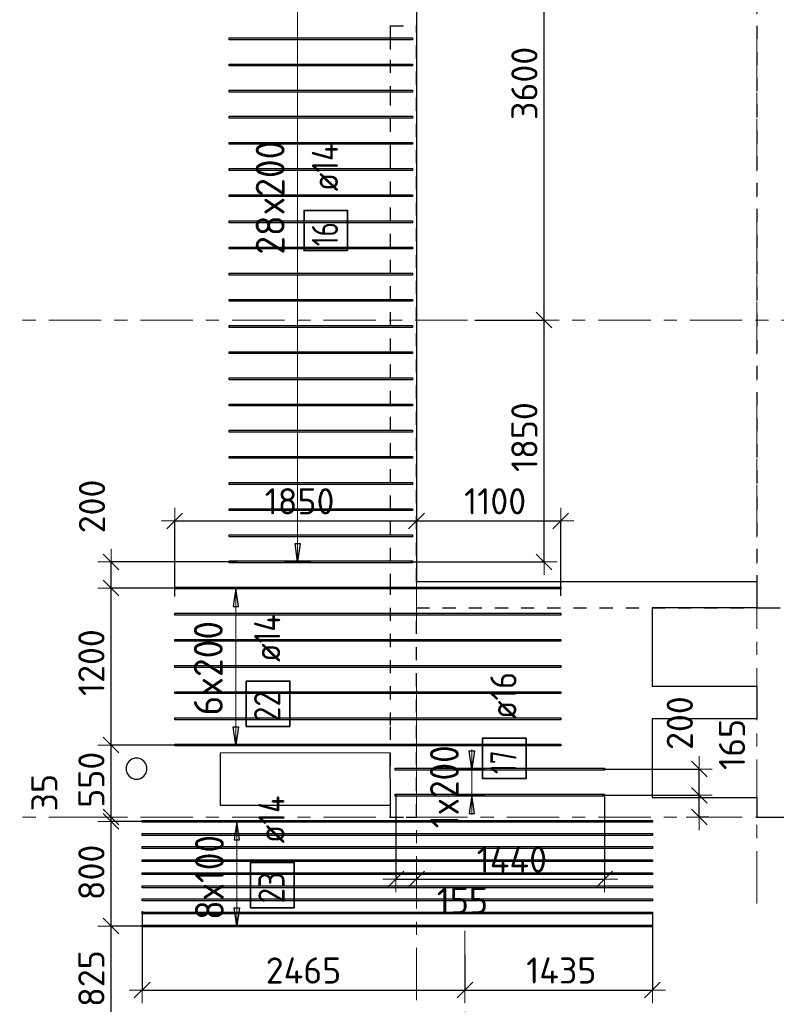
# Model space of a CAD drawing. Header units: metres. Extents: x -38 to 98, y -15 to 21.
# Tile 20 of 147: x 16.05 to 21.83, y 7.57 to 15.1. Entities that reach past the tile are written whole.
import ezdxf

# ---------------------------------------------------------------- set-up
doc = ezdxf.new("R2010")
doc.units = ezdxf.units.M
doc.header["$PDMODE"] = 65
for name, pattern in [('______11', [0.5, 0.4, -0.05, 0, -0.05]), ('______2', [0.0405, 0.03, -0.0105]), ('______5', [1.1, 0.8, -0.1, 0.1, -0.1])]:
    doc.linetypes.add(name, pattern=pattern)
for name, color, linetype, lineweight in [('XR$1$Осевая линия (1)', 7, '______5', 13), ('XR$4$Перекрытие (1)', 7, 'Continuous', 35), ('XR$4$Размерная линия (1)', 7, 'Continuous', 13)]:
    doc.layers.add(name, color=color, linetype=linetype, lineweight=lineweight)
doc.layers.add('XR$4$Арм.стержн.Доп. Арм верхн.зоны Х', color=7, linetype='Continuous', lineweight=35, true_color=0x8c8cff)
doc.layers.add('XR$6$Стена_ бетон несущ.', color=7, linetype='Continuous', lineweight=70, true_color=0xb4b496)
doc.styles.add('ISOCPEUR', font='txt')
doc.dimstyles.new('DIMSTYLE_3', dxfattribs={"dimtxt": 0.2, "dimasz": 0.2, "dimexe": 0, "dimexo": 0, "dimgap": 0.1, "dimtad": 2, "dimdec": 0, "dimlfac": 1000, "dimrnd": 5, "dimzin": 12, "dimdsep": 46, "dimtxsty": 'ISOCPEUR', "dimblk1": 'ALL_ML_STRICH', "dimblk2": 'ALL_ML_STRICH', "dimsah": 1, "dimcen": 0, "dimclrd": 7, "dimclre": 256, "dimclrt": 7, "dimadec": 0, "dimazin": 0, "dimtfac": 1, "dimtdec": 0, "dimtix": 1, "dimtmove": 2, "dimatfit": 3, "dimfxl": 0, "dimtzin": 0, "dimlwd": 0, "dimlwe": -3, "dimarcsym": 0})
doc.dimstyles.new('DIMSTYLE_33', dxfattribs={"dimtxt": 0.2, "dimasz": 0.2, "dimexe": 0, "dimexo": 0, "dimgap": 0.1, "dimtad": 2, "dimdec": 0, "dimlfac": 1000, "dimrnd": 5, "dimzin": 12, "dimdsep": 46, "dimtxsty": 'ISOCPEUR', "dimblk1": 'ALL_ML_STRICH', "dimblk2": 'ALL_ML_STRICH', "dimsah": 1, "dimcen": 0, "dimclrd": 7, "dimclre": 256, "dimclrt": 7, "dimadec": 0, "dimazin": 0, "dimtfac": 1, "dimtdec": 0, "dimtix": 1, "dimtmove": 2, "dimatfit": 3, "dimfxl": 0, "dimtvp": 1.2, "dimtzin": 0, "dimlwd": 0, "dimlwe": -3, "dimarcsym": 0})
doc.dimstyles.new('DIMSTYLE_34', dxfattribs={"dimtxt": 0.2, "dimasz": 0.2, "dimexe": 0, "dimexo": 0, "dimgap": 0.1, "dimtad": 0, "dimdec": 0, "dimlfac": 1000, "dimrnd": 5, "dimzin": 12, "dimdsep": 46, "dimtxsty": 'ISOCPEUR', "dimblk1": 'ALL_ML_STRICH', "dimblk2": 'ALL_ML_STRICH', "dimsah": 1, "dimcen": 0, "dimclrd": 7, "dimclre": 256, "dimclrt": 7, "dimadec": 0, "dimazin": 0, "dimtfac": 1, "dimtdec": 0, "dimtix": 1, "dimtmove": 2, "dimatfit": 3, "dimfxl": 0, "dimtvp": 1.2, "dimtzin": 0, "dimlwd": 0, "dimlwe": -3, "dimarcsym": 0})

# ---------------------------------------------------------------- blocks, each defined once
blk = doc.blocks.new('ALL_ML_STRICH')
at = {"color": 0, "linetype": 'ByBlock', "lineweight": -2}
for p, q in [((0, -0.5), (0, 0.5)), ((-1, 0), (0.5, 0)), ((-0.3, -0.3), (0.3, 0.3))]:
    blk.add_line(p, q, dxfattribs=at)
blk = doc.blocks.new('*D339')
at = {"layer": 'DEFPOINTS', "color": 7, "linetype": 'Continuous', "lineweight": 13, "transparency": 33554687}
for p in [(20.4789, 9.1671), (21.2409, 9), (21.3318, 9)]:
    blk.add_point(p, dxfattribs=at)
at = {"layer": 'XR$4$Размерная линия (1)', "color": 9, "linetype": 'Continuous', "lineweight": -2, "true_color": 0xc7c7c7, "transparency": 33554687}
for p, q in [((20.4989, 9.1671), (21.2409, 9.1671)), ((21.3118, 9), (21.2409, 9))]:
    blk.add_line(p, q, dxfattribs=at)
at = {"layer": 'XR$4$Размерная линия (1)', "color": 7, "linetype": 'Continuous', "lineweight": -2, "transparency": 33554687}
blk.add_line((21.2409, 9), (21.2409, 9.1671), dxfattribs=at)
at = {"layer": 'XR$4$Размерная линия (1)', "color": 7, "linetype": 'Continuous', "lineweight": 13, "transparency": 33554687, "xscale": 0.2, "yscale": 0.2, "zscale": 0.2}
for p, rotation in [((21.2409, 9.1671), 90), ((21.2409, 9), 270)]:
    blk.add_blockref('ALL_ML_STRICH', p, dxfattribs=dict(at, rotation=rotation))
at = {"layer": 'XR$4$Размерная линия (1)', "color": 7, "linetype": 'Continuous', "lineweight": 13, "transparency": 33554687, "insert": (21.4915, 9.5554), "char_height": 0.2, "width": 0.6, "attachment_point": 5, "rotation": 90, "style": 'ISOCPEUR'}
blk.add_mtext('\\A1;{165}', dxfattribs=at)
blk = doc.blocks.new('*D340')
at = {"layer": 'DEFPOINTS', "color": 7, "linetype": 'Continuous', "lineweight": 13, "transparency": 33554687}
for p in [(20.4886, 9.3671), (20.4789, 9.1671), (21.2409, 9.1671)]:
    blk.add_point(p, dxfattribs=at)
at = {"layer": 'XR$4$Размерная линия (1)', "color": 9, "linetype": 'Continuous', "lineweight": -2, "true_color": 0xc7c7c7, "transparency": 33554687}
for p, q in [((20.5086, 9.3671), (21.2409, 9.3671)), ((20.4989, 9.1671), (21.2409, 9.1671))]:
    blk.add_line(p, q, dxfattribs=at)
at = {"layer": 'XR$4$Размерная линия (1)', "color": 7, "linetype": 'Continuous', "lineweight": -2, "transparency": 33554687}
blk.add_line((21.2409, 9.1671), (21.2409, 9.3671), dxfattribs=at)
at = {"layer": 'XR$4$Размерная линия (1)', "color": 7, "linetype": 'Continuous', "lineweight": 13, "transparency": 33554687, "xscale": 0.2, "yscale": 0.2, "zscale": 0.2}
for p, rotation in [((21.2409, 9.3671), 90), ((21.2409, 9.1671), 270)]:
    blk.add_blockref('ALL_ML_STRICH', p, dxfattribs=dict(at, rotation=rotation))
at = {"layer": 'XR$4$Размерная линия (1)', "color": 7, "linetype": 'Continuous', "lineweight": 13, "transparency": 33554687, "insert": (21.0926, 9.7186), "char_height": 0.2, "width": 0.6, "attachment_point": 5, "rotation": 90, "style": 'ISOCPEUR'}
blk.add_mtext('\\A1;{200}', dxfattribs=at)
blk = doc.blocks.new('*D350')
at = {"layer": 'DEFPOINTS', "color": 7, "linetype": 'Continuous', "lineweight": 13, "transparency": 33554687}
for p in [(16.9834, 8.3018), (19.45, 7.966), (16.9834, 7.6771)]:
    blk.add_point(p, dxfattribs=at)
at = {"layer": 'XR$4$Размерная линия (1)', "color": 9, "linetype": 'Continuous', "lineweight": -2, "true_color": 0xc7c7c7, "transparency": 33554687}
for p, q in [((16.9834, 8.2818), (16.9834, 7.6771)), ((19.45, 7.946), (19.45, 7.6771))]:
    blk.add_line(p, q, dxfattribs=at)
at = {"layer": 'XR$4$Размерная линия (1)', "color": 7, "linetype": 'Continuous', "lineweight": -2, "transparency": 33554687}
blk.add_line((16.9834, 7.6771), (19.45, 7.6771), dxfattribs=at)
at = {"layer": 'XR$4$Размерная линия (1)', "color": 7, "linetype": 'Continuous', "lineweight": 13, "transparency": 33554687, "xscale": 0.2, "yscale": 0.2, "zscale": 0.2, "rotation": 180}
blk.add_blockref('ALL_ML_STRICH', (16.9834, 7.6771), dxfattribs=at)
at = {"layer": 'XR$4$Размерная линия (1)', "color": 7, "linetype": 'Continuous', "lineweight": 13, "transparency": 33554687, "xscale": 0.2, "yscale": 0.2, "zscale": 0.2}
blk.add_blockref('ALL_ML_STRICH', (19.45, 7.6771), dxfattribs=at)
at = {"layer": 'XR$4$Размерная линия (1)', "color": 7, "linetype": 'Continuous', "lineweight": 13, "transparency": 33554687, "insert": (18.2167, 7.8271), "char_height": 0.2, "width": 0.8, "attachment_point": 5, "style": 'ISOCPEUR'}
blk.add_mtext('\\A1;{2465}', dxfattribs=at)
blk = doc.blocks.new('*D351')
at = {"layer": 'DEFPOINTS', "color": 7, "linetype": 'Continuous', "lineweight": 13, "transparency": 33554687}
for p in [(20.8834, 8.2845), (19.45, 7.966), (19.45, 7.6771)]:
    blk.add_point(p, dxfattribs=at)
at = {"layer": 'XR$4$Размерная линия (1)', "color": 9, "linetype": 'Continuous', "lineweight": -2, "true_color": 0xc7c7c7, "transparency": 33554687}
for p, q in [((20.8834, 8.2645), (20.8834, 7.6771)), ((19.45, 7.946), (19.45, 7.6771))]:
    blk.add_line(p, q, dxfattribs=at)
at = {"layer": 'XR$4$Размерная линия (1)', "color": 7, "linetype": 'Continuous', "lineweight": -2, "transparency": 33554687}
blk.add_line((19.45, 7.6771), (20.8834, 7.6771), dxfattribs=at)
at = {"layer": 'XR$4$Размерная линия (1)', "color": 7, "linetype": 'Continuous', "lineweight": 13, "transparency": 33554687, "xscale": 0.2, "yscale": 0.2, "zscale": 0.2, "rotation": 180}
blk.add_blockref('ALL_ML_STRICH', (19.45, 7.6771), dxfattribs=at)
at = {"layer": 'XR$4$Размерная линия (1)', "color": 7, "linetype": 'Continuous', "lineweight": 13, "transparency": 33554687, "xscale": 0.2, "yscale": 0.2, "zscale": 0.2}
blk.add_blockref('ALL_ML_STRICH', (20.8834, 7.6771), dxfattribs=at)
at = {"layer": 'XR$4$Размерная линия (1)', "color": 7, "linetype": 'Continuous', "lineweight": 13, "transparency": 33554687, "insert": (20.1867, 7.8271), "char_height": 0.2, "width": 0.8, "attachment_point": 5, "style": 'ISOCPEUR'}
blk.add_mtext('\\A1;{1435}', dxfattribs=at)
blk = doc.blocks.new('*D352')
at = {"layer": 'DEFPOINTS', "color": 7, "linetype": 'Continuous', "lineweight": 13, "transparency": 33554687}
for p in [(17.2323, 11.2647), (19.08, 11.2234), (17.2323, 10.6655)]:
    blk.add_point(p, dxfattribs=at)
at = {"layer": 'XR$4$Размерная линия (1)', "color": 9, "linetype": 'Continuous', "lineweight": -2, "true_color": 0xc7c7c7, "transparency": 33554687}
for p, q in [((17.2323, 10.6855), (17.2323, 11.2647)), ((19.08, 11.2434), (19.08, 11.2647))]:
    blk.add_line(p, q, dxfattribs=at)
at = {"layer": 'XR$4$Размерная линия (1)', "color": 7, "linetype": 'Continuous', "lineweight": -2, "transparency": 33554687}
blk.add_line((17.2323, 11.2647), (19.08, 11.2647), dxfattribs=at)
at = {"layer": 'XR$4$Размерная линия (1)', "color": 7, "linetype": 'Continuous', "lineweight": 13, "transparency": 33554687, "xscale": 0.2, "yscale": 0.2, "zscale": 0.2, "rotation": 180}
blk.add_blockref('ALL_ML_STRICH', (17.2323, 11.2647), dxfattribs=at)
at = {"layer": 'XR$4$Размерная линия (1)', "color": 7, "linetype": 'Continuous', "lineweight": 13, "transparency": 33554687, "xscale": 0.2, "yscale": 0.2, "zscale": 0.2}
blk.add_blockref('ALL_ML_STRICH', (19.08, 11.2647), dxfattribs=at)
at = {"layer": 'XR$4$Размерная линия (1)', "color": 7, "linetype": 'Continuous', "lineweight": 13, "transparency": 33554687, "insert": (18.1862, 11.4147), "char_height": 0.2, "width": 0.8, "attachment_point": 5, "style": 'ISOCPEUR'}
blk.add_mtext('\\A1;{1850}', dxfattribs=at)
blk = doc.blocks.new('*D353')
at = {"layer": 'DEFPOINTS', "color": 7, "linetype": 'Continuous', "lineweight": 13, "transparency": 33554687}
for p in [(19.08, 11.2647), (19.08, 11.2234), (20.1823, 10.6724)]:
    blk.add_point(p, dxfattribs=at)
at = {"layer": 'XR$4$Размерная линия (1)', "color": 9, "linetype": 'Continuous', "lineweight": -2, "true_color": 0xc7c7c7, "transparency": 33554687}
for p, q in [((19.08, 11.2434), (19.08, 11.2647)), ((20.1823, 10.6924), (20.1823, 11.2647))]:
    blk.add_line(p, q, dxfattribs=at)
at = {"layer": 'XR$4$Размерная линия (1)', "color": 7, "linetype": 'Continuous', "lineweight": -2, "transparency": 33554687}
blk.add_line((19.08, 11.2647), (20.1823, 11.2647), dxfattribs=at)
at = {"layer": 'XR$4$Размерная линия (1)', "color": 7, "linetype": 'Continuous', "lineweight": 13, "transparency": 33554687, "xscale": 0.2, "yscale": 0.2, "zscale": 0.2, "rotation": 180}
blk.add_blockref('ALL_ML_STRICH', (19.08, 11.2647), dxfattribs=at)
at = {"layer": 'XR$4$Размерная линия (1)', "color": 7, "linetype": 'Continuous', "lineweight": 13, "transparency": 33554687, "xscale": 0.2, "yscale": 0.2, "zscale": 0.2}
blk.add_blockref('ALL_ML_STRICH', (20.1823, 11.2647), dxfattribs=at)
at = {"layer": 'XR$4$Размерная линия (1)', "color": 7, "linetype": 'Continuous', "lineweight": 13, "transparency": 33554687, "insert": (19.6812, 11.4147), "char_height": 0.2, "width": 0.8, "attachment_point": 5, "style": 'ISOCPEUR'}
blk.add_mtext('\\A1;{1100}', dxfattribs=at)
blk = doc.blocks.new('*D354')
at = {"layer": 'DEFPOINTS', "color": 7, "linetype": 'Continuous', "lineweight": 13, "transparency": 33554687}
for p in [(19.5453, 12.8), (19.0149, 10.9512), (20.0548, 10.9512)]:
    blk.add_point(p, dxfattribs=at)
at = {"layer": 'XR$4$Размерная линия (1)', "color": 9, "linetype": 'Continuous', "lineweight": -2, "true_color": 0xc7c7c7, "transparency": 33554687}
for p, q in [((19.5253, 12.8), (20.0548, 12.8)), ((19.0349, 10.9512), (20.0548, 10.9512))]:
    blk.add_line(p, q, dxfattribs=at)
at = {"layer": 'XR$4$Размерная линия (1)', "color": 7, "linetype": 'Continuous', "lineweight": -2, "transparency": 33554687}
blk.add_line((20.0548, 10.9512), (20.0548, 12.8), dxfattribs=at)
at = {"layer": 'XR$4$Размерная линия (1)', "color": 7, "linetype": 'Continuous', "lineweight": 13, "transparency": 33554687, "xscale": 0.2, "yscale": 0.2, "zscale": 0.2}
for p, rotation in [((20.0548, 12.8), 90), ((20.0548, 10.9512), 270)]:
    blk.add_blockref('ALL_ML_STRICH', p, dxfattribs=dict(at, rotation=rotation))
at = {"layer": 'XR$4$Размерная линия (1)', "color": 7, "linetype": 'Continuous', "lineweight": 13, "transparency": 33554687, "insert": (19.9048, 11.9056), "char_height": 0.2, "width": 0.8, "attachment_point": 5, "rotation": 90, "style": 'ISOCPEUR'}
blk.add_mtext('\\A1;{1850}', dxfattribs=at)
blk = doc.blocks.new('*D355')
at = {"layer": 'DEFPOINTS', "color": 7, "linetype": 'Continuous', "lineweight": 13, "transparency": 33554687}
for p in [(19.3082, 16.4), (19.5453, 12.8), (20.0548, 12.8)]:
    blk.add_point(p, dxfattribs=at)
at = {"layer": 'XR$4$Размерная линия (1)', "color": 9, "linetype": 'Continuous', "lineweight": -2, "true_color": 0xc7c7c7, "transparency": 33554687}
for p, q in [((19.3282, 16.4), (20.0548, 16.4)), ((19.5253, 12.8), (20.0548, 12.8))]:
    blk.add_line(p, q, dxfattribs=at)
at = {"layer": 'XR$4$Размерная линия (1)', "color": 7, "linetype": 'Continuous', "lineweight": -2, "transparency": 33554687}
blk.add_line((20.0548, 12.8), (20.0548, 16.4), dxfattribs=at)
at = {"layer": 'XR$4$Размерная линия (1)', "color": 7, "linetype": 'Continuous', "lineweight": 13, "transparency": 33554687, "xscale": 0.2, "yscale": 0.2, "zscale": 0.2}
for p, rotation in [((20.0548, 16.4), 90), ((20.0548, 12.8), 270)]:
    blk.add_blockref('ALL_ML_STRICH', p, dxfattribs=dict(at, rotation=rotation))
at = {"layer": 'XR$4$Размерная линия (1)', "color": 7, "linetype": 'Continuous', "lineweight": 13, "transparency": 33554687, "insert": (19.9048, 14.61), "char_height": 0.2, "width": 0.8, "attachment_point": 5, "rotation": 90, "style": 'ISOCPEUR'}
blk.add_mtext('\\A1;{3600}', dxfattribs=at)
blk = doc.blocks.new('*D520')
at = {"layer": 'DEFPOINTS', "color": 7, "linetype": 'Continuous', "lineweight": 13, "transparency": 33554687}
for p in [(18.9227, 9.1891), (18.9227, 8.526), (19.08, 8.522)]:
    blk.add_point(p, dxfattribs=at)
at = {"layer": 'XR$4$Размерная линия (1)', "color": 9, "linetype": 'Continuous', "lineweight": -2, "true_color": 0xc7c7c7, "transparency": 33554687}
for p, q in [((18.9227, 9.1691), (18.9227, 8.526)), ((19.08, 8.542), (19.08, 8.526))]:
    blk.add_line(p, q, dxfattribs=at)
at = {"layer": 'XR$4$Размерная линия (1)', "color": 7, "linetype": 'Continuous', "lineweight": -2, "transparency": 33554687}
blk.add_line((18.9227, 8.526), (19.08, 8.526), dxfattribs=at)
at = {"layer": 'XR$4$Размерная линия (1)', "color": 7, "linetype": 'Continuous', "lineweight": 13, "transparency": 33554687, "xscale": 0.2, "yscale": 0.2, "zscale": 0.2, "rotation": 180}
blk.add_blockref('ALL_ML_STRICH', (18.9227, 8.526), dxfattribs=at)
at = {"layer": 'XR$4$Размерная линия (1)', "color": 7, "linetype": 'Continuous', "lineweight": 13, "transparency": 33554687, "xscale": 0.2, "yscale": 0.2, "zscale": 0.2}
blk.add_blockref('ALL_ML_STRICH', (19.08, 8.526), dxfattribs=at)
at = {"layer": 'XR$4$Размерная линия (1)', "color": 7, "linetype": 'Continuous', "lineweight": 13, "transparency": 33554687, "insert": (19.4313, 8.3618), "char_height": 0.2, "width": 0.6, "attachment_point": 5, "style": 'ISOCPEUR'}
blk.add_mtext('\\A1;{155}', dxfattribs=at)
blk = doc.blocks.new('*D521')
at = {"layer": 'DEFPOINTS', "color": 7, "linetype": 'Continuous', "lineweight": 13, "transparency": 33554687}
for p in [(20.5182, 9.1761), (19.08, 8.526), (19.08, 8.522)]:
    blk.add_point(p, dxfattribs=at)
at = {"layer": 'XR$4$Размерная линия (1)', "color": 9, "linetype": 'Continuous', "lineweight": -2, "true_color": 0xc7c7c7, "transparency": 33554687}
for p, q in [((20.5182, 9.1561), (20.5182, 8.526)), ((19.08, 8.542), (19.08, 8.526))]:
    blk.add_line(p, q, dxfattribs=at)
at = {"layer": 'XR$4$Размерная линия (1)', "color": 7, "linetype": 'Continuous', "lineweight": -2, "transparency": 33554687}
blk.add_line((19.08, 8.526), (20.5182, 8.526), dxfattribs=at)
at = {"layer": 'XR$4$Размерная линия (1)', "color": 7, "linetype": 'Continuous', "lineweight": 13, "transparency": 33554687, "xscale": 0.2, "yscale": 0.2, "zscale": 0.2, "rotation": 180}
blk.add_blockref('ALL_ML_STRICH', (19.08, 8.526), dxfattribs=at)
at = {"layer": 'XR$4$Размерная линия (1)', "color": 7, "linetype": 'Continuous', "lineweight": 13, "transparency": 33554687, "xscale": 0.2, "yscale": 0.2, "zscale": 0.2}
blk.add_blockref('ALL_ML_STRICH', (20.5182, 8.526), dxfattribs=at)
at = {"layer": 'XR$4$Размерная линия (1)', "color": 7, "linetype": 'Continuous', "lineweight": 13, "transparency": 33554687, "insert": (19.8091, 8.676), "char_height": 0.2, "width": 0.8, "attachment_point": 5, "style": 'ISOCPEUR'}
blk.add_mtext('\\A1;{1440}', dxfattribs=at)
blk = doc.blocks.new('*D603')
at = {"layer": 'DEFPOINTS', "color": 7, "linetype": 'Continuous', "lineweight": 13, "transparency": 33554687}
for p in [(17.0298, 8.1669), (16.7454, 7.3431), (17.9505, 7.3431)]:
    blk.add_point(p, dxfattribs=at)
at = {"layer": 'XR$4$Размерная линия (1)', "color": 9, "linetype": 'Continuous', "lineweight": -2, "true_color": 0xc7c7c7, "transparency": 33554687}
for p, q in [((17.0098, 8.1669), (16.7454, 8.1669)), ((17.9305, 7.3431), (16.7454, 7.3431))]:
    blk.add_line(p, q, dxfattribs=at)
at = {"layer": 'XR$4$Размерная линия (1)', "color": 7, "linetype": 'Continuous', "lineweight": -2, "transparency": 33554687}
blk.add_line((16.7454, 7.3431), (16.7454, 8.1669), dxfattribs=at)
at = {"layer": 'XR$4$Размерная линия (1)', "color": 7, "linetype": 'Continuous', "lineweight": 13, "transparency": 33554687, "xscale": 0.2, "yscale": 0.2, "zscale": 0.2}
for p, rotation in [((16.7454, 8.1669), 90), ((16.7454, 7.3431), 270)]:
    blk.add_blockref('ALL_ML_STRICH', p, dxfattribs=dict(at, rotation=rotation))
at = {"layer": 'XR$4$Размерная линия (1)', "color": 7, "linetype": 'Continuous', "lineweight": 13, "transparency": 33554687, "insert": (16.5954, 7.765), "char_height": 0.2, "width": 0.6, "attachment_point": 5, "rotation": 90, "style": 'ISOCPEUR'}
blk.add_mtext('\\A1;{825}', dxfattribs=at)
blk = doc.blocks.new('*D604')
at = {"layer": 'DEFPOINTS', "color": 7, "linetype": 'Continuous', "lineweight": 13, "transparency": 33554687}
for p in [(17.038, 8.9671), (16.7454, 8.1669), (17.0298, 8.1669)]:
    blk.add_point(p, dxfattribs=at)
at = {"layer": 'XR$4$Размерная линия (1)', "color": 9, "linetype": 'Continuous', "lineweight": -2, "true_color": 0xc7c7c7, "transparency": 33554687}
for p, q in [((17.018, 8.9671), (16.7454, 8.9671)), ((17.0098, 8.1669), (16.7454, 8.1669))]:
    blk.add_line(p, q, dxfattribs=at)
at = {"layer": 'XR$4$Размерная линия (1)', "color": 7, "linetype": 'Continuous', "lineweight": -2, "transparency": 33554687}
blk.add_line((16.7454, 8.1669), (16.7454, 8.9671), dxfattribs=at)
at = {"layer": 'XR$4$Размерная линия (1)', "color": 7, "linetype": 'Continuous', "lineweight": 13, "transparency": 33554687, "xscale": 0.2, "yscale": 0.2, "zscale": 0.2}
for p, rotation in [((16.7454, 8.9671), 90), ((16.7454, 8.1669), 270)]:
    blk.add_blockref('ALL_ML_STRICH', p, dxfattribs=dict(at, rotation=rotation))
at = {"layer": 'XR$4$Размерная линия (1)', "color": 7, "linetype": 'Continuous', "lineweight": 13, "transparency": 33554687, "insert": (16.5954, 8.577), "char_height": 0.2, "width": 0.6, "attachment_point": 5, "rotation": 90, "style": 'ISOCPEUR'}
blk.add_mtext('\\A1;{800}', dxfattribs=at)
blk = doc.blocks.new('*D605')
at = {"layer": 'DEFPOINTS', "color": 7, "linetype": 'Continuous', "lineweight": 13, "transparency": 33554687}
for p in [(16.7454, 8.9671), (16.7521, 9), (17.038, 8.9671)]:
    blk.add_point(p, dxfattribs=at)
at = {"layer": 'XR$4$Размерная линия (1)', "color": 9, "linetype": 'Continuous', "lineweight": -2, "true_color": 0xc7c7c7, "transparency": 33554687}
for p, q in [((16.7454, 9), (16.7454, 9)), ((17.018, 8.9671), (16.7454, 8.9671))]:
    blk.add_line(p, q, dxfattribs=at)
at = {"layer": 'XR$4$Размерная линия (1)', "color": 7, "linetype": 'Continuous', "lineweight": -2, "transparency": 33554687}
blk.add_line((16.7454, 8.9671), (16.7454, 9), dxfattribs=at)
at = {"layer": 'XR$4$Размерная линия (1)', "color": 7, "linetype": 'Continuous', "lineweight": 13, "transparency": 33554687, "xscale": 0.2, "yscale": 0.2, "zscale": 0.2}
for p, rotation in [((16.7454, 8.9671), 270), ((16.7454, 9), 90)]:
    blk.add_blockref('ALL_ML_STRICH', p, dxfattribs=dict(at, rotation=rotation))
at = {"layer": 'XR$4$Размерная линия (1)', "color": 7, "linetype": 'Continuous', "lineweight": 13, "transparency": 33554687, "insert": (16.2359, 9.1867), "char_height": 0.2, "width": 0.4, "attachment_point": 5, "rotation": 90, "style": 'ISOCPEUR'}
blk.add_mtext('\\A1;{35}', dxfattribs=at)
blk = doc.blocks.new('*D606')
at = {"layer": 'DEFPOINTS', "color": 7, "linetype": 'Continuous', "lineweight": 13, "transparency": 33554687}
for p in [(17.2818, 9.5512), (16.7454, 9), (16.7521, 9)]:
    blk.add_point(p, dxfattribs=at)
at = {"layer": 'XR$4$Размерная линия (1)', "color": 9, "linetype": 'Continuous', "lineweight": -2, "true_color": 0xc7c7c7, "transparency": 33554687}
for p, q in [((17.2618, 9.5512), (16.7454, 9.5512)), ((16.7454, 9), (16.7454, 9))]:
    blk.add_line(p, q, dxfattribs=at)
at = {"layer": 'XR$4$Размерная линия (1)', "color": 7, "linetype": 'Continuous', "lineweight": -2, "transparency": 33554687}
blk.add_line((16.7454, 9), (16.7454, 9.5512), dxfattribs=at)
at = {"layer": 'XR$4$Размерная линия (1)', "color": 7, "linetype": 'Continuous', "lineweight": 13, "transparency": 33554687, "xscale": 0.2, "yscale": 0.2, "zscale": 0.2}
for p, rotation in [((16.7454, 9.5512), 90), ((16.7454, 9), 270)]:
    blk.add_blockref('ALL_ML_STRICH', p, dxfattribs=dict(at, rotation=rotation))
at = {"layer": 'XR$4$Размерная линия (1)', "color": 7, "linetype": 'Continuous', "lineweight": 13, "transparency": 33554687, "insert": (16.5954, 9.2856), "char_height": 0.2, "width": 0.6, "attachment_point": 5, "rotation": 90, "style": 'ISOCPEUR'}
blk.add_mtext('\\A1;{550}', dxfattribs=at)
blk = doc.blocks.new('*D607')
at = {"layer": 'DEFPOINTS', "color": 7, "linetype": 'Continuous', "lineweight": 13, "transparency": 33554687}
for p in [(17.2818, 10.7512), (16.7454, 9.5512), (17.2818, 9.5512)]:
    blk.add_point(p, dxfattribs=at)
at = {"layer": 'XR$4$Размерная линия (1)', "color": 9, "linetype": 'Continuous', "lineweight": -2, "true_color": 0xc7c7c7, "transparency": 33554687}
for p, q in [((17.2618, 10.7512), (16.7454, 10.7512)), ((17.2618, 9.5512), (16.7454, 9.5512))]:
    blk.add_line(p, q, dxfattribs=at)
at = {"layer": 'XR$4$Размерная линия (1)', "color": 7, "linetype": 'Continuous', "lineweight": -2, "transparency": 33554687}
blk.add_line((16.7454, 9.5512), (16.7454, 10.7512), dxfattribs=at)
at = {"layer": 'XR$4$Размерная линия (1)', "color": 7, "linetype": 'Continuous', "lineweight": 13, "transparency": 33554687, "xscale": 0.2, "yscale": 0.2, "zscale": 0.2}
for p, rotation in [((16.7454, 10.7512), 90), ((16.7454, 9.5512), 270)]:
    blk.add_blockref('ALL_ML_STRICH', p, dxfattribs=dict(at, rotation=rotation))
at = {"layer": 'XR$4$Размерная линия (1)', "color": 7, "linetype": 'Continuous', "lineweight": 13, "transparency": 33554687, "insert": (16.5954, 10.1812), "char_height": 0.2, "width": 0.8, "attachment_point": 5, "rotation": 90, "style": 'ISOCPEUR'}
blk.add_mtext('\\A1;{1200}', dxfattribs=at)
blk = doc.blocks.new('*D608')
at = {"layer": 'DEFPOINTS', "color": 7, "linetype": 'Continuous', "lineweight": 13, "transparency": 33554687}
for p in [(17.7314, 10.9512), (16.7454, 10.7512), (17.2818, 10.7512)]:
    blk.add_point(p, dxfattribs=at)
at = {"layer": 'XR$4$Размерная линия (1)', "color": 9, "linetype": 'Continuous', "lineweight": -2, "true_color": 0xc7c7c7, "transparency": 33554687}
for p, q in [((17.7114, 10.9512), (16.7454, 10.9512)), ((17.2618, 10.7512), (16.7454, 10.7512))]:
    blk.add_line(p, q, dxfattribs=at)
at = {"layer": 'XR$4$Размерная линия (1)', "color": 7, "linetype": 'Continuous', "lineweight": -2, "transparency": 33554687}
blk.add_line((16.7454, 10.7512), (16.7454, 10.9512), dxfattribs=at)
at = {"layer": 'XR$4$Размерная линия (1)', "color": 7, "linetype": 'Continuous', "lineweight": 13, "transparency": 33554687, "xscale": 0.2, "yscale": 0.2, "zscale": 0.2}
for p, rotation in [((16.7454, 10.9512), 90), ((16.7454, 10.7512), 270)]:
    blk.add_blockref('ALL_ML_STRICH', p, dxfattribs=dict(at, rotation=rotation))
at = {"layer": 'XR$4$Размерная линия (1)', "color": 7, "linetype": 'Continuous', "lineweight": 13, "transparency": 33554687, "insert": (16.6, 11.3752), "char_height": 0.2, "width": 0.6, "attachment_point": 5, "rotation": 90, "style": 'ISOCPEUR'}
blk.add_mtext('\\A1;{200}', dxfattribs=at)

msp = doc.modelspace()

# ---------------------------------------------------------------- linework, layer by layer
at = {"layer": 'XR$1$Осевая линия (1)', "color": 253, "linetype": '______11', "lineweight": 13, "true_color": 0xa0a0a0, "transparency": 33554687}
for p, q in [((19.08, 7.6), (19.08, 19.78)), ((21.68, 8.34), (21.68, 19.78)), ((-2.63, 12.8), (62.6, 12.8)), ((-2.63, 9), (62.6, 9)), ((19.45, -3.39), (19.45, 8.13))]:
    msp.add_line(p, q, dxfattribs=at)
at = {"layer": 'XR$4$Арм.стержн.Доп. Арм верхн.зоны Х', "color": 7, "linetype": 'Continuous', "lineweight": 13, "transparency": 33554687}
for p, q in [((18.1715, 10.9512), (18.1715, 16.5512)), ((18.1715, 10.9512), (18.1715, 10.9512)), ((17.6989, 10.7512), (17.6989, 10.7512)), ((17.6989, 9.5512), (17.6989, 10.7512)), ((17.6989, 9.5512), (17.6989, 9.5512)), ((19.5033, 9.3671), (19.5033, 9.5171)), ((19.5033, 9.1671), (19.5033, 9.3671)), ((19.5033, 9.1671), (19.5033, 9.0171)), ((17.7075, 8.9671), (17.7075, 8.9671)), ((17.7075, 8.1671), (17.7075, 8.9671)), ((17.7075, 8.1671), (17.7075, 8.1671))]:
    msp.add_line(p, q, dxfattribs=at)
at = {"layer": 'XR$4$Арм.стержн.Доп. Арм верхн.зоны Х', "color": 7, "linetype": 'Continuous', "lineweight": 25, "transparency": 33554687}
for p, q in [((18.1715, 10.9512), (18.1515, 11.0912)), ((18.1515, 11.0912), (18.1915, 11.0912)), ((18.1915, 11.0912), (18.1715, 10.9512)), ((17.6989, 10.7512), (17.6789, 10.6112)), ((17.7189, 10.6112), (17.6989, 10.7512)), ((17.6789, 10.6112), (17.7189, 10.6112)), ((17.6989, 9.5512), (17.6789, 9.6912)), ((17.6789, 9.6912), (17.7189, 9.6912)), ((17.7189, 9.6912), (17.6989, 9.5512)), ((19.5033, 9.3671), (19.4833, 9.5071)), ((19.4833, 9.5071), (19.5233, 9.5071)), ((19.5233, 9.5071), (19.5033, 9.3671)), ((19.5033, 9.1671), (19.4833, 9.0271)), ((19.5233, 9.0271), (19.5033, 9.1671)), ((17.7075, 8.9671), (17.6875, 8.8271)), ((17.7275, 8.8271), (17.7075, 8.9671)), ((19.4833, 9.0271), (19.5233, 9.0271)), ((17.6875, 8.8271), (17.7275, 8.8271)), ((17.7075, 8.1671), (17.6875, 8.3071)), ((17.6875, 8.3071), (17.7275, 8.3071)), ((17.7275, 8.3071), (17.7075, 8.1671))]:
    msp.add_line(p, q, dxfattribs=at)
at = {"layer": 'XR$4$Арм.стержн.Доп. Арм верхн.зоны Х', "color": 253, "linetype": 'Continuous', "lineweight": -3, "true_color": 0xa0a0a0, "transparency": 33554687}
for p, q in [((18.1715, 10.9512), (18.0715, 10.9512)), ((18.1715, 10.9512), (18.2715, 10.9512)), ((17.6989, 10.7512), (17.5989, 10.7512)), ((17.6989, 10.7512), (17.7989, 10.7512)), ((17.6989, 9.5512), (17.5989, 9.5512)), ((17.6989, 9.5512), (17.7989, 9.5512)), ((19.5033, 9.3671), (19.4033, 9.3671)), ((19.5033, 9.3671), (19.6033, 9.3671)), ((19.5033, 9.1671), (19.4033, 9.1671)), ((19.5033, 9.1671), (19.6033, 9.1671)), ((17.7075, 8.9671), (17.6075, 8.9671)), ((17.7075, 8.9671), (17.8075, 8.9671)), ((17.7075, 8.1671), (17.6075, 8.1671)), ((17.7075, 8.1671), (17.8075, 8.1671))]:
    msp.add_line(p, q, dxfattribs=at)
at = {"layer": 'XR$4$Арм.стержн.Доп. Арм верхн.зоны Х', "color": 7, "linetype": 'Continuous', "lineweight": 25, "transparency": 33554687}
for points in [[(19.0494, 14.9442), (17.6494, 14.9442), (17.6494, 14.9582), (19.0494, 14.9582), (19.0494, 14.9442)], [(19.0494, 14.7442), (17.6494, 14.7442), (17.6494, 14.7582), (19.0494, 14.7582), (19.0494, 14.7442)], [(19.0494, 14.5442), (17.6494, 14.5442), (17.6494, 14.5582), (19.0494, 14.5582), (19.0494, 14.5442)], [(19.0494, 14.3442), (17.6494, 14.3442), (17.6494, 14.3582), (19.0494, 14.3582), (19.0494, 14.3442)], [(19.0494, 14.1442), (17.6494, 14.1442), (17.6494, 14.1582), (19.0494, 14.1582), (19.0494, 14.1442)], [(19.0494, 13.9442), (17.6494, 13.9442), (17.6494, 13.9582), (19.0494, 13.9582), (19.0494, 13.9442)], [(19.0494, 13.7442), (17.6494, 13.7442), (17.6494, 13.7582), (19.0494, 13.7582), (19.0494, 13.7442)], [(19.0494, 13.5442), (17.6494, 13.5442), (17.6494, 13.5582), (19.0494, 13.5582), (19.0494, 13.5442)], [(19.0494, 13.3442), (17.6494, 13.3442), (17.6494, 13.3582), (19.0494, 13.3582), (19.0494, 13.3442)], [(19.0494, 13.1442), (17.6494, 13.1442), (17.6494, 13.1582), (19.0494, 13.1582), (19.0494, 13.1442)], [(19.0494, 12.9442), (17.6494, 12.9442), (17.6494, 12.9582), (19.0494, 12.9582), (19.0494, 12.9442)], [(19.0494, 12.7442), (17.6494, 12.7442), (17.6494, 12.7582), (19.0494, 12.7582), (19.0494, 12.7442)], [(19.0494, 12.5442), (17.6494, 12.5442), (17.6494, 12.5582), (19.0494, 12.5582), (19.0494, 12.5442)], [(19.0494, 12.3442), (17.6494, 12.3442), (17.6494, 12.3582), (19.0494, 12.3582), (19.0494, 12.3442)], [(19.0494, 12.1442), (17.6494, 12.1442), (17.6494, 12.1582), (19.0494, 12.1582), (19.0494, 12.1442)], [(19.0494, 11.9442), (17.6494, 11.9442), (17.6494, 11.9582), (19.0494, 11.9582), (19.0494, 11.9442)], [(19.0494, 11.7442), (17.6494, 11.7442), (17.6494, 11.7582), (19.0494, 11.7582), (19.0494, 11.7442)], [(19.0494, 11.5442), (17.6494, 11.5442), (17.6494, 11.5582), (19.0494, 11.5582), (19.0494, 11.5442)], [(19.0494, 11.3442), (17.6494, 11.3442), (17.6494, 11.3582), (19.0494, 11.3582), (19.0494, 11.3442)], [(19.0494, 11.1442), (17.6494, 11.1442), (17.6494, 11.1582), (19.0494, 11.1582), (19.0494, 11.1442)], [(19.0494, 10.9442), (17.6494, 10.9442), (17.6494, 10.9582), (19.0494, 10.9582), (19.0494, 10.9442)], [(20.1823, 10.7442), (17.2323, 10.7442), (17.2323, 10.7582), (20.1823, 10.7582), (20.1823, 10.7442)], [(20.1823, 10.5442), (17.2323, 10.5442), (17.2323, 10.5582), (20.1823, 10.5582), (20.1823, 10.5442)], [(20.1823, 10.3442), (17.2323, 10.3442), (17.2323, 10.3582), (20.1823, 10.3582), (20.1823, 10.3442)], [(20.1823, 10.1442), (17.2323, 10.1442), (17.2323, 10.1582), (20.1823, 10.1582), (20.1823, 10.1442)], [(20.1823, 9.9442), (17.2323, 9.9442), (17.2323, 9.9582), (20.1823, 9.9582), (20.1823, 9.9442)], [(20.1823, 9.7442), (17.2323, 9.7442), (17.2323, 9.7582), (20.1823, 9.7582), (20.1823, 9.7442)], [(20.1823, 9.5442), (17.2323, 9.5442), (17.2323, 9.5582), (20.1823, 9.5582), (20.1823, 9.5442)], [(18.9182, 9.3751), (20.5182, 9.3751), (20.5182, 9.3591), (18.9182, 9.3591), (18.9182, 9.3751)], [(18.9182, 9.1751), (20.5182, 9.1751), (20.5182, 9.1591), (18.9182, 9.1591), (18.9182, 9.1751)], [(20.8834, 8.9601), (16.9834, 8.9601), (16.9834, 8.9741), (20.8834, 8.9741), (20.8834, 8.9601)], [(20.8834, 8.8601), (16.9834, 8.8601), (16.9834, 8.8741), (20.8834, 8.8741), (20.8834, 8.8601)], [(20.8834, 8.7601), (16.9834, 8.7601), (16.9834, 8.7741), (20.8834, 8.7741), (20.8834, 8.7601)], [(20.8834, 8.6601), (16.9834, 8.6601), (16.9834, 8.6741), (20.8834, 8.6741), (20.8834, 8.6601)], [(20.8834, 8.5601), (16.9834, 8.5601), (16.9834, 8.5741), (20.8834, 8.5741), (20.8834, 8.5601)], [(20.8834, 8.4601), (16.9834, 8.4601), (16.9834, 8.4741), (20.8834, 8.4741), (20.8834, 8.4601)], [(20.8834, 8.3601), (16.9834, 8.3601), (16.9834, 8.3741), (20.8834, 8.3741), (20.8834, 8.3601)], [(20.8834, 8.2601), (16.9834, 8.2601), (16.9834, 8.2741), (20.8834, 8.2741), (20.8834, 8.2601)], [(20.8834, 8.1601), (16.9834, 8.1601), (16.9834, 8.1741), (20.8834, 8.1741), (20.8834, 8.1601)]]:
    msp.add_lwpolyline(points, dxfattribs=at)
at = {"layer": 'XR$4$Арм.стержн.Доп. Арм верхн.зоны Х', "color": 7, "linetype": 'Continuous', "lineweight": 35, "transparency": 33554687}
for points in [[(18.5538, 13.3317), (18.5538, 13.6384), (18.2205, 13.6384), (18.2205, 13.3317), (18.5538, 13.3317)], [(18.1122, 9.6928), (18.1122, 10.0394), (17.7789, 10.0394), (17.7789, 9.6928), (18.1122, 9.6928)], [(19.9177, 9.2958), (19.9177, 9.6024), (19.5843, 9.6024), (19.5843, 9.2958), (19.9177, 9.2958)], [(18.1453, 8.3063), (18.1453, 8.653), (17.8119, 8.653), (17.8119, 8.3063), (18.1453, 8.3063)]]:
    msp.add_lwpolyline(points, dxfattribs=at)
at = {"layer": 'XR$4$Перекрытие (1)', "color": 7, "linetype": 'Continuous', "lineweight": 25, "transparency": 33554687}
for p, q in [((19.08, 16.6502), (19.08, 10.8003)), ((19.08, 10.8003), (21.68, 10.8003)), ((21.68, 10.8003), (21.68, 10.6003)), ((20.88, 10.6003), (20.88, 10.0003)), ((21.68, 10.6003), (20.88, 10.6003)), ((20.88, 10.0003), (21.68, 10.0003)), ((21.68, 10.0003), (21.68, 9.7503)), ((20.88, 9.7503), (20.88, 9.1503)), ((21.68, 9.7503), (20.88, 9.7503)), ((18.88, 9.4902), (17.58, 9.49)), ((17.58, 9.49), (17.5801, 9.09)), ((18.8801, 9.0902), (18.88, 9.4902)), ((16.883, 9.4273), (16.8681, 9.4069)), ((16.9034, 9.4421), (16.883, 9.4273)), ((16.9274, 9.4499), (16.9034, 9.4421)), ((16.9526, 9.4499), (16.9274, 9.4499)), ((16.9766, 9.4421), (16.9526, 9.4499)), ((16.997, 9.4273), (16.9766, 9.4421)), ((17.0119, 9.4069), (16.997, 9.4273)), ((16.8681, 9.4069), (16.8603, 9.3829)), ((16.8603, 9.3829), (16.8603, 9.3576)), ((16.8603, 9.3576), (16.8681, 9.3336)), ((17.0197, 9.3829), (17.0119, 9.4069)), ((17.0119, 9.3336), (17.0197, 9.3576)), ((17.0197, 9.3576), (17.0197, 9.3829)), ((16.8681, 9.3336), (16.883, 9.3132)), ((16.883, 9.3132), (16.9034, 9.2984)), ((16.9034, 9.2984), (16.9274, 9.2906)), ((16.9274, 9.2906), (16.9526, 9.2906)), ((16.9526, 9.2906), (16.9766, 9.2984)), ((16.9766, 9.2984), (16.997, 9.3132)), ((16.997, 9.3132), (17.0119, 9.3336)), ((20.88, 9.1503), (21.68, 9.1503)), ((21.68, 9.1503), (21.68, 9.0002)), ((17.5801, 9.09), (18.8801, 9.0902)), ((21.68, 9.0002), (26.03, 9.0002))]:
    msp.add_line(p, q, dxfattribs=at)
at = {"layer": 'XR$6$Стена_ бетон несущ.', "color": 253, "linetype": '______2', "lineweight": -3, "true_color": 0xa0a0a0, "transparency": 33554687}
for p, q in [((21.68, 16.45), (21.68, 10.8)), ((18.88, 15.05), (19.08, 15.05)), ((18.88, 15.05), (18.88, 15.05)), ((18.88, 15.05), (18.88, 14.97)), ((19.08, 10.8), (19.08, 15.05)), ((18.88, 14.97), (18.88, 14.79)), ((18.88, 14.79), (18.88, 14.54)), ((18.88, 14.54), (18.88, 14.14)), ((18.88, 14.14), (18.88, 14.06)), ((18.88, 14.06), (18.88, 10.8)), ((18.88, 10.8), (18.88, 9.69)), ((19.18, 10.8), (19.08, 10.8)), ((21.68, 10.8), (19.18, 10.8)), ((19.08, 10.6), (21.76, 10.6)), ((19.08, 9), (19.08, 10.6)), ((21.76, 10.6), (21.88, 10.6)), ((18.88, 9.69), (18.88, 9.49)), ((18.88, 9.49), (18.88, 9.08)), ((18.88, 9.08), (18.88, 9)), ((18.88, 9), (18.88, 9)), ((18.88, 9), (19, 9)), ((19, 9), (19.08, 9))]:
    msp.add_line(p, q, dxfattribs=at)

# ---------------------------------------------------------------- texts
at = {"layer": 'XR$4$Арм.стержн.Доп. Арм верхн.зоны Х', "color": 7, "linetype": 'Continuous', "lineweight": 13, "transparency": 33554687, "char_height": 0.22, "attachment_point": 7, "rotation": 90, "style": 'ISOCPEUR'}
for s, insert, width in [('\\W0.95;28x200', (18.0715, 13.3002), 1.028182), ('\\W0.95;6x200', (17.5989, 9.7772), 0.873359), ('\\W0.89;1x200', (19.4033, 8.9151), 0.823552), ('\\W0.89;8x100', (17.6075, 8.2151), 0.823552)]:
    msp.add_mtext(s, dxfattribs=dict(at, insert=insert, width=width))
at = {"layer": 'XR$4$Арм.стержн.Доп. Арм верхн.зоны Х', "color": 7, "linetype": 'Continuous', "lineweight": 25, "transparency": 33554687, "char_height": 0.2, "attachment_point": 7, "rotation": 90, "style": 'ISOCPEUR'}
for s, insert, width in [('\\W0.89; ø14 ', (18.4805, 13.6717), 0.769432), ('\\W0.75;16', (18.4805, 13.365), 0.314854), ('\\W0.89; ø14 ', (18.0389, 10.0728), 0.769432), ('\\W0.89; ø16 ', (19.8443, 9.6358), 0.749105), ('\\W0.87;22', (18.0389, 9.7261), 0.367208), ('\\W0.75;17', (19.8443, 9.3291), 0.314854), ('\\W0.89; ø14 ', (18.0719, 8.6863), 0.769432), ('\\W0.87;23', (18.0719, 8.3397), 0.367208)]:
    msp.add_mtext(s, dxfattribs=dict(at, insert=insert, width=width))

# ---------------------------------------------------------------- dimensions: what is measured, and where the dimension line sits
at = {"layer": 'XR$4$Размерная линия (1)', "color": 7, "linetype": 'Continuous', "lineweight": 13, "transparency": 33554687}
for base, p1, p2, dimstyle, picture, middle in [((20.0548, 16.4), (19.5253, 12.8), (19.3282, 16.4), 'DIMSTYLE_3', '*D355', (19.9048, 14.61)), ((20.0548, 12.8), (19.0349, 10.9512), (19.5253, 12.8), 'DIMSTYLE_3', '*D354', (19.9048, 11.9056)), ((16.7454, 10.9512), (17.2618, 10.7512), (17.7114, 10.9512), 'DIMSTYLE_33', '*D608', (16.6, 11.3752)), ((16.7454, 10.7512), (17.2618, 9.5512), (17.2618, 10.7512), 'DIMSTYLE_3', '*D607', (16.5954, 10.1812)), ((21.2409, 9.3671), (20.4989, 9.1671), (20.5086, 9.3671), 'DIMSTYLE_33', '*D340', (21.0926, 9.7186)), ((21.2409, 9.1671), (21.3118, 9), (20.4989, 9.1671), 'DIMSTYLE_34', '*D339', (21.4915, 9.5554)), ((16.7454, 9.5512), (16.7454, 9), (17.2618, 9.5512), 'DIMSTYLE_33', '*D606', (16.5954, 9.2856)), ((16.7454, 9), (17.018, 8.9671), (16.7454, 9), 'DIMSTYLE_33', '*D605', (16.2359, 9.1867)), ((16.7454, 8.9671), (17.0098, 8.1669), (17.018, 8.9671), 'DIMSTYLE_3', '*D604', (16.5954, 8.577)), ((16.7454, 8.1669), (17.9305, 7.3431), (17.0098, 8.1669), 'DIMSTYLE_3', '*D603', (16.5954, 7.765))]:
    dim = msp.add_linear_dim(base=base, p1=p1, p2=p2, angle=90, dimstyle=dimstyle, override={"dimpost": '<>', "dimclrd": 7, "dimclre": 9, "dimclrt": 7, "dimlwd": 0, "dimlwe": 65533}, dxfattribs=at)
    dim.commit()
    dim.dimension.update_dxf_attribs({"geometry": picture, "text_midpoint": middle, "dimtype": 160})
for base, p1, p2, dimstyle, picture, middle in [((19.08, 11.2647), (17.2323, 10.6855), (19.08, 11.2434), 'DIMSTYLE_3', '*D352', (18.1862, 11.4147)), ((20.1823, 11.2647), (19.08, 11.2434), (20.1823, 10.6924), 'DIMSTYLE_3', '*D353', (19.6812, 11.4147)), ((19.08, 8.526), (18.9227, 9.1691), (19.08, 8.542), 'DIMSTYLE_34', '*D520', (19.4313, 8.3618)), ((20.5182, 8.526), (19.08, 8.542), (20.5182, 9.1561), 'DIMSTYLE_3', '*D521', (19.8091, 8.676)), ((19.45, 7.6771), (16.9834, 8.2818), (19.45, 7.946), 'DIMSTYLE_3', '*D350', (18.2167, 7.8271)), ((20.8834, 7.6771), (19.45, 7.946), (20.8834, 8.2645), 'DIMSTYLE_3', '*D351', (20.1867, 7.8271))]:
    dim = msp.add_linear_dim(base=base, p1=p1, p2=p2, dimstyle=dimstyle, override={"dimpost": '<>', "dimclrd": 7, "dimclre": 9, "dimclrt": 7, "dimlwd": 0, "dimlwe": 65533}, dxfattribs=at)
    dim.commit()
    dim.dimension.update_dxf_attribs({"geometry": picture, "text_midpoint": middle, "dimtype": 160})

doc.saveas('drawing.dxf')
